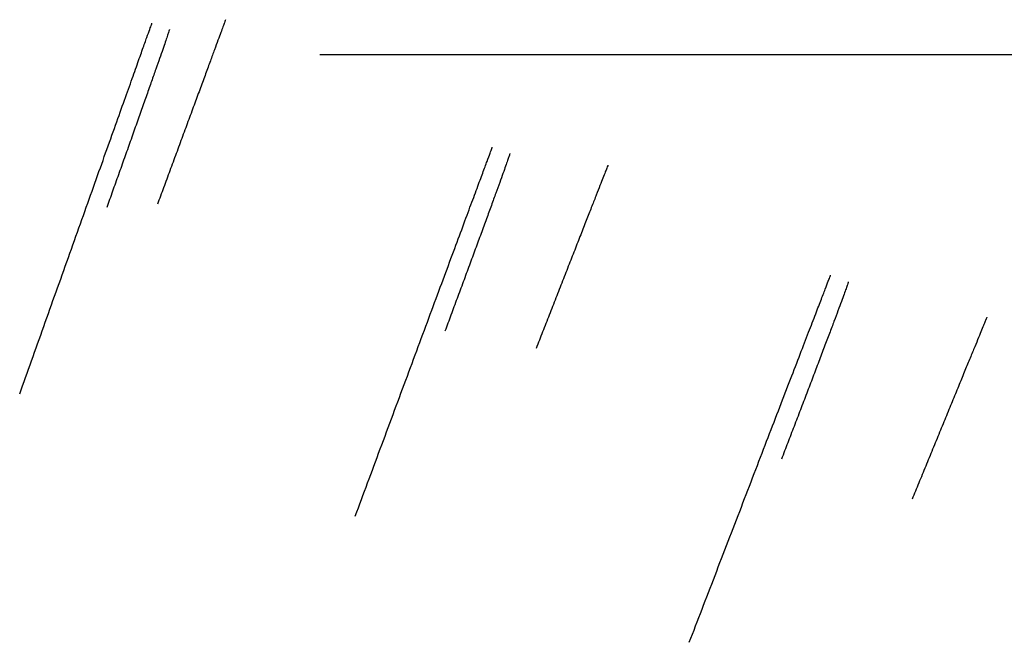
# Model space of a CAD drawing. Header units: millimetres. Extents: x -910 to 990, y -200 to 570.
# Tile 118 of 256: x 559 to 609, y 387 to 419. Entities that reach past the tile are written whole.
import ezdxf

# ---------------------------------------------------------------- set-up
doc = ezdxf.new("R2010")
doc.units = ezdxf.units.MM
doc.layers.add('IGES level 2', color=7, linetype='Continuous', true_color=0xc0c0c0)
doc.layers.add('IGES level 28', color=7, linetype='Continuous', true_color=0xc0c0c0)

msp = doc.modelspace()

# ---------------------------------------------------------------- linework, layer by layer
at = {"layer": 'IGES level 2'}
for points, weights in [([(558.785, 400.03, 365), (565.501, 418.869, 365), (565.501, 418.869, 385)], [0.99999999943, 0.707106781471, 1]), ([(566.392, 418.551, 653.152), (566.431, 418.537, 662.748), (563.207, 409.507, 663.143)], [1, 0.721527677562, 1]), ([(575.837, 393.824, 365), (582.797, 412.574, 365), (582.797, 412.574, 385)], [0.999999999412, 0.707106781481, 1]), ([(583.685, 412.244, 653.061), (583.736, 412.225, 662.675), (580.389, 403.22, 663.053)], [1, 0.720883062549, 1]), ([(592.805, 387.41, 365), (599.986, 406.077, 365), (599.986, 406.077, 385)], [0.999999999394, 0.70710678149, 1]), ([(600.883, 405.731, 652.944), (600.947, 405.707, 662.575), (597.488, 396.725, 662.937)], [1, 0.720257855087, 1])]:
    msp.add_rational_spline(points, weights, degree=2, dxfattribs=at)
at = {"layer": 'IGES level 28'}
for points in [[(569.245, 419.052, 375), (569.245, 419.052, 365), (565.785, 409.67, 365)], [(588.672, 411.659, 375), (588.672, 411.659, 365), (585.024, 402.348, 365)], [(607.922, 403.927, 375), (607.922, 403.927, 365), (604.122, 394.677, 365)]]:
    msp.add_rational_spline(points, [1, 0.707106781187, 1], degree=2, dxfattribs=at)
msp.add_open_spline([(717.27, 417.27, 889.831), (645.654, 417.27, 889.831), (574.038, 417.27, 889.831)], degree=2, dxfattribs=at)

doc.saveas('drawing.dxf')
